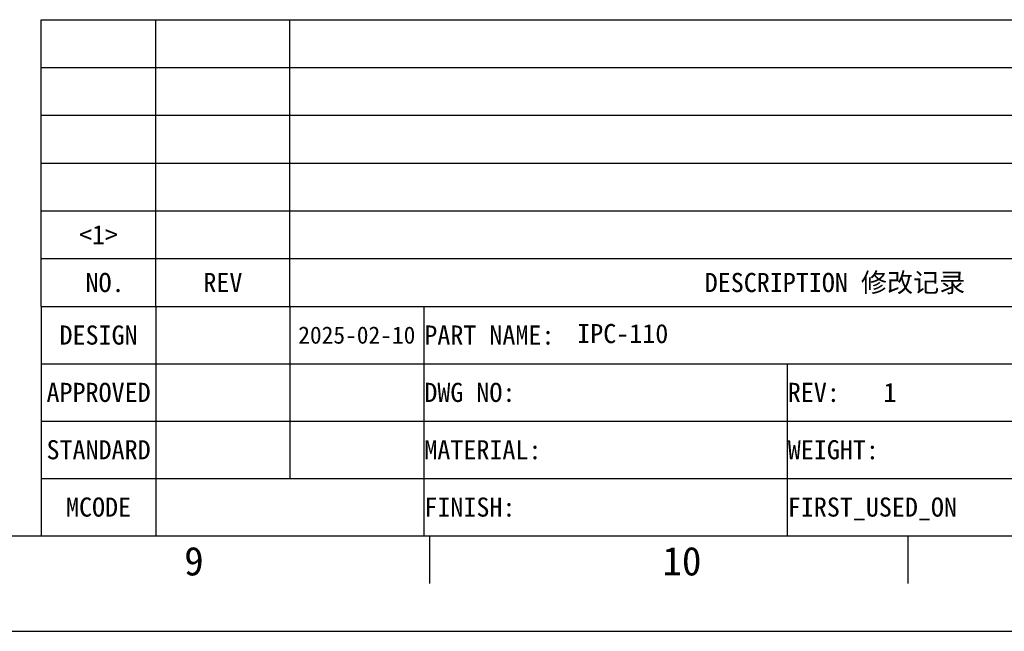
# Model space of a CAD drawing. Header units: millimetres. Extents: x 818 to 1412, y 141 to 561.
# Tile 31 of 86: x 1220 to 1323, y 141 to 205. Entities that reach past the tile are written whole.
import ezdxf
from ezdxf.enums import TextEntityAlignment as Align

# ---------------------------------------------------------------- set-up
doc = ezdxf.new("R2010")
doc.units = ezdxf.units.MM
doc.header["$LTSCALE"] = 61.468
doc.layers.get('0').update_dxf_attribs({"linetype": 'CONTINUOUS'})
doc.layers.add('50_ALL_DETAILS', color=7, linetype='CONTINUOUS')
doc.styles.get("Standard").update_dxf_attribs({"font": 'simfang.ttf'})
doc.styles.add('TEXTSTYLE_2', font='simfang.ttf')
doc.styles.add('TEXTSTYLE_4', font='simfang.ttf')
doc.styles.add('TEXTSTYLE_5', font='simfang.ttf')

msp = doc.modelspace()

# ---------------------------------------------------------------- linework, layer by layer
at = {"color": 7}
for p, q in [((1222.4847, 174.8556), (1222.4847, 204.8556)), ((1222.4847, 204.8556), (1402.4847, 204.8556)), ((1234.4847, 174.8556), (1234.4847, 204.8556)), ((1248.4847, 174.8556), (1248.4847, 204.8556)), ((1222.4847, 199.8556), (1402.4847, 199.8556)), ((1222.4847, 194.8556), (1402.4847, 194.8556)), ((1222.4847, 189.8556), (1402.4847, 189.8556)), ((1222.4847, 184.8556), (1402.4847, 184.8556)), ((1222.4847, 179.8556), (1402.4847, 179.8556)), ((1222.4847, 174.8556), (1402.4847, 174.8556)), ((1222.4863, 174.8568), (1402.4863, 174.8568)), ((1222.4863, 174.8568), (1222.4863, 150.8568)), ((1234.4863, 174.8568), (1234.4863, 150.8568)), ((1248.4863, 174.8568), (1248.4863, 156.8568)), ((1262.4863, 174.8568), (1262.4863, 150.8568)), ((1222.4863, 168.8568), (1348.4863, 168.8568)), ((1300.4863, 168.8568), (1300.4863, 150.8568)), ((1222.4863, 162.8568), (1402.4863, 162.8568)), ((1222.4863, 156.8568), (1402.4863, 156.8568)), ((843.4847, 150.8556), (1402.4847, 150.8556)), ((1222.4863, 150.8568), (1402.4863, 150.8568)), ((1263.122, 145.8557), (1263.122, 150.8556)), ((1313.122, 145.8557), (1313.122, 150.8556)), ((818.4847, 140.8556), (1412.4847, 140.8556))]:
    msp.add_line(p, q, dxfattribs=at)

# ---------------------------------------------------------------- texts
at = {"color": 3}
for s, height, style, p in [('9', 3, 'TEXTSTYLE_2', (1237.441, 146.7027)), ('10', 2.99996, 'TEXTSTYLE_4', (1287.441, 146.7027))]:
    msp.add_text(s, height=height, dxfattribs=dict(at, style=style)).set_placement(p)
at = {"layer": '50_ALL_DETAILS', "color": 3}
for s, p in [(' <1> ', (1228.4847, 181.3556)), (' NO.', (1228.4847, 176.3556)), ('DESCRIPTION 修改记录', (1305.4847, 176.3556)), ('DESIGN', (1228.4863, 170.8568)), ('APPROVED', (1228.4863, 164.8568)), ('STANDARD', (1228.4863, 158.8568)), ('MCODE', (1228.4863, 152.8568))]:
    msp.add_text(s, height=2, dxfattribs=at).set_placement(p, align=Align.CENTER)
at = {"layer": '50_ALL_DETAILS', "color": 3, "style": 'TEXTSTYLE_5'}
msp.add_text('REV', height=2, dxfattribs=at).set_placement((1241.4847, 176.3556), align=Align.CENTER)
at = {"layer": '50_ALL_DETAILS', "color": 3}
for s, p in [('IPC-110', (1278.5318, 171.0126)), ('PART NAME:', (1262.5488, 170.8568)), ('DWG NO:', (1262.5488, 164.8568)), ('REV:', (1300.5488, 164.8568)), ('MATERIAL:', (1262.5488, 158.8568)), ('WEIGHT:', (1300.5488, 158.8568)), ('FINISH:', (1262.5488, 152.8568)), ('FIRST_USED_ON ', (1300.5488, 152.8568))]:
    msp.add_text(s, height=2, dxfattribs=at).set_placement(p)
at = {"layer": '50_ALL_DETAILS', "color": 7}
msp.add_text('2025-02-10', height=1.8, dxfattribs=at).set_placement((1255.4863, 170.9568), align=Align.CENTER)
msp.add_text('1', height=2, dxfattribs=at).set_placement((1310.5488, 164.8568))

doc.saveas('drawing.dxf')
